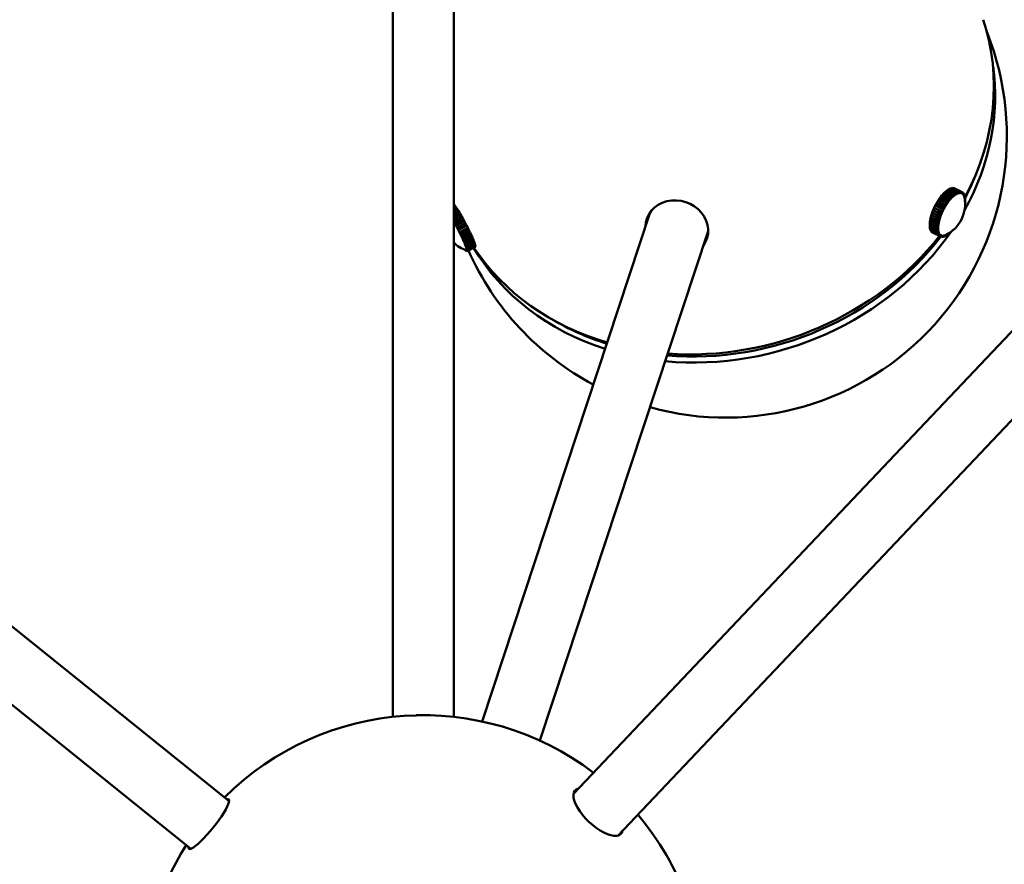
# Model space of a CAD drawing. Header units: millimetres. Extents: x 734 to 2864, y 389 to 1965.
# Tile 13 of 23: x 2368 to 2578, y 725 to 905. Entities that reach past the tile are written whole.
import ezdxf

# ---------------------------------------------------------------- set-up
doc = ezdxf.new("R2010")
doc.units = ezdxf.units.MM
doc.header["$LTSCALE"] = 11
doc.layers.add('Widoczne (ISO)', color=7, linetype='Continuous', lineweight=50)
doc.layers.add('Widoczne wąskie (ISO)', color=7, linetype='Continuous', lineweight=50)

msp = doc.modelspace()

# ---------------------------------------------------------------- linework, layer by layer
at = {"layer": 'Widoczne (ISO)'}
for p, q in [((2447.28, 756.43), (2447.28, 1014.18)), ((2460.28, 756.43), (2460.28, 1014.18)), ((2683.98, 949.03), (2485.83, 740.04)), ((2693.41, 940.09), (2495.27, 731.09)), ((2165.83, 936.71), (2412.36, 738.44)), ((2157.68, 926.58), (2404.21, 728.31)), ((2564.44, 867.63), (2564.16, 867.28)), ((2566.09, 866.81), (2564.44, 867.63)), ((2564.75, 867.99), (2564.47, 867.67)), ((2564.47, 867.67), (2566.12, 866.85)), ((2564.47, 867.62), (2564.47, 867.67)), ((2566.4, 867.17), (2564.75, 867.99)), ((2565.06, 868.3), (2564.78, 868.02)), ((2564.78, 868.02), (2566.43, 867.2)), ((2564.78, 867.97), (2564.78, 868.02)), ((2566.71, 867.48), (2565.06, 868.3)), ((2565.37, 868.57), (2565.09, 868.32)), ((2565.09, 868.32), (2566.74, 867.5)), ((2565.09, 868.29), (2565.09, 868.32)), ((2567.02, 867.75), (2565.37, 868.57)), ((2565.39, 868.56), (2565.4, 868.59)), ((2565.67, 868.79), (2565.4, 868.59)), ((2565.4, 868.59), (2567.05, 867.77)), ((2567.32, 867.97), (2565.67, 868.79)), ((2565.69, 868.78), (2565.7, 868.81)), ((2565.97, 868.97), (2565.7, 868.81)), ((2565.7, 868.81), (2567.35, 867.99)), ((2567.61, 868.15), (2565.97, 868.97)), ((2566.25, 869.09), (2565.99, 868.98)), ((2565.99, 868.98), (2567.64, 868.16)), ((2565.99, 868.96), (2565.99, 868.98)), ((2567.89, 868.27), (2566.25, 869.09)), ((2566.26, 869.08), (2566.27, 869.1)), ((2566.51, 869.17), (2566.27, 869.1)), ((2566.27, 869.1), (2567.92, 868.28)), ((2566.43, 867.2), (2566.71, 867.48)), ((2568.16, 868.35), (2566.51, 869.17)), ((2566.75, 869.19), (2566.53, 869.17)), ((2566.53, 869.17), (2568.18, 868.35)), ((2566.53, 869.16), (2566.53, 869.17)), ((2566.7, 867.3), (2566.71, 867.48)), ((2566.72, 867.31), (2566.74, 867.5)), ((2566.72, 867.31), (2566.86, 867.43)), ((2566.74, 867.5), (2567.02, 867.75)), ((2568.4, 868.37), (2566.75, 869.19)), ((2566.77, 869.19), (2568.42, 868.37)), ((2566.77, 869.18), (2566.77, 869.19)), ((2566.98, 869.16), (2566.77, 869.19)), ((2566.86, 867.43), (2567, 867.55)), ((2568.62, 868.34), (2566.98, 869.16)), ((2566.99, 869.15), (2567, 869.15)), ((2567, 869.15), (2568.64, 868.33)), ((2567.18, 869.07), (2567, 869.15)), ((2567, 867.55), (2567.02, 867.75)), ((2567, 867.57), (2567.01, 867.57)), ((2567.01, 867.57), (2567.05, 867.77)), ((2567.01, 867.57), (2567.15, 867.67)), ((2567.05, 867.77), (2567.32, 867.97)), ((2567.15, 867.67), (2567.29, 867.77)), ((2568.82, 868.25), (2567.18, 869.07)), ((2567.29, 867.77), (2567.32, 867.97)), ((2567.29, 867.78), (2567.3, 867.78)), ((2567.3, 867.78), (2567.35, 867.99)), ((2567.3, 867.78), (2567.43, 867.85)), ((2567.35, 867.99), (2567.61, 868.15)), ((2567.43, 867.85), (2567.56, 867.93)), ((2567.56, 867.93), (2567.61, 868.15)), ((2567.57, 867.94), (2567.58, 867.94)), ((2567.58, 867.94), (2567.64, 868.16)), ((2567.58, 867.94), (2567.7, 867.99)), ((2567.64, 868.16), (2567.89, 868.27)), ((2567.7, 867.99), (2567.83, 868.05)), ((2567.83, 868.05), (2567.89, 868.27)), ((2567.83, 868.06), (2567.84, 868.06)), ((2567.84, 868.06), (2567.92, 868.28)), ((2567.84, 868.06), (2567.96, 868.09)), ((2567.92, 868.28), (2568.16, 868.35)), ((2567.96, 868.09), (2568.08, 868.12)), ((2568.08, 868.12), (2568.16, 868.35)), ((2568.08, 868.13), (2568.09, 868.12)), ((2568.09, 868.12), (2568.18, 868.35)), ((2568.09, 868.12), (2568.2, 868.13)), ((2568.18, 868.35), (2568.4, 868.37)), ((2568.2, 868.13), (2568.31, 868.14)), ((2568.31, 868.14), (2568.4, 868.37)), ((2568.31, 868.14), (2568.32, 868.14)), ((2568.32, 868.14), (2568.42, 868.37)), ((2568.32, 868.14), (2568.42, 868.12)), ((2568.42, 868.37), (2568.62, 868.34)), ((2568.42, 868.12), (2568.53, 868.11)), ((2568.53, 868.11), (2568.62, 868.34)), ((2568.53, 868.11), (2568.64, 868.33)), ((2568.53, 868.11), (2568.62, 868.07)), ((2568.53, 868.11), (2568.53, 868.11)), ((2568.62, 868.07), (2568.71, 868.03)), ((2568.64, 868.33), (2568.82, 868.25)), ((2568.66, 868.05), (2568.64, 868.06)), ((2568.7, 868.03), (2568.72, 868.02)), ((2568.71, 868.03), (2568.82, 868.25)), ((2568.72, 868.02), (2568.84, 868.24)), ((2568.72, 868.02), (2568.8, 867.96)), ((2568.8, 867.96), (2568.88, 867.9)), ((2568.82, 868.25), (2568.84, 868.24)), ((2568.84, 868.24), (2569, 868.12)), ((2568.88, 867.9), (2568.86, 867.91)), ((2568.87, 867.9), (2568.89, 867.89)), ((2568.88, 867.9), (2569, 868.12)), ((2568.89, 867.89), (2569.01, 868.1)), ((2568.89, 867.89), (2568.95, 867.81)), ((2568.95, 867.81), (2569.02, 867.72)), ((2568.99, 868.11), (2569.01, 868.1)), ((2569.01, 868.1), (2569.14, 867.93)), ((2569.02, 867.72), (2569.01, 867.73)), ((2569.01, 867.72), (2569.02, 867.71)), ((2569.02, 867.72), (2569.14, 867.93)), ((2569.02, 867.71), (2569.15, 867.92)), ((2569.02, 867.71), (2569.07, 867.61)), ((2569.07, 867.61), (2569.13, 867.5)), ((2569.13, 867.5), (2569.12, 867.5)), ((2569.12, 867.49), (2569.13, 867.49)), ((2569.13, 867.5), (2569.26, 867.7)), ((2569.13, 867.49), (2569.27, 867.68)), ((2569.13, 867.49), (2569.17, 867.36)), ((2569.14, 867.92), (2569.15, 867.92)), ((2569.15, 867.92), (2569.26, 867.7)), ((2569.2, 867.24), (2569.34, 867.43)), ((2569.25, 867.69), (2569.27, 867.68)), ((2569.27, 867.68), (2569.34, 867.43)), ((2569.33, 867.41), (2569.35, 867.4)), ((2460.34, 865.68), (2460.28, 865.74)), ((2460.28, 865.65), (2460.34, 865.68)), ((2460.35, 865.66), (2460.28, 865.63)), ((2460.28, 865.39), (2460.48, 865.5)), ((2460.5, 865.48), (2460.28, 865.36)), ((2460.34, 865.66), (2460.34, 865.68)), ((2460.48, 865.5), (2460.35, 865.66)), ((2460.49, 865.48), (2460.48, 865.5)), ((2460.65, 865.27), (2460.5, 865.48)), ((2563.01, 865.43), (2562.79, 864.98)), ((2563.1, 865.39), (2563.01, 865.43)), ((2564.66, 864.61), (2563.01, 865.43)), ((2563.27, 865.92), (2563.03, 865.48)), ((2563.03, 865.48), (2564.68, 864.66)), ((2563.11, 865.42), (2563.03, 865.48)), ((2564.75, 864.57), (2563.1, 865.39)), ((2563.11, 865.42), (2564.76, 864.6)), ((2564.91, 865.1), (2563.27, 865.92)), ((2563.54, 866.38), (2563.29, 865.96)), ((2563.29, 865.96), (2564.94, 865.14)), ((2563.36, 865.88), (2563.29, 865.96)), ((2563.36, 865.88), (2565, 865.06)), ((2565.19, 865.56), (2563.54, 866.38)), ((2563.83, 866.83), (2563.57, 866.43)), ((2563.57, 866.43), (2565.22, 865.61)), ((2563.6, 866.35), (2563.57, 866.43)), ((2565.48, 866.01), (2563.83, 866.83)), ((2564.13, 867.25), (2563.86, 866.87)), ((2563.86, 866.87), (2565.51, 866.05)), ((2563.88, 866.81), (2563.86, 866.87)), ((2565.78, 866.43), (2564.13, 867.25)), ((2564.16, 867.28), (2565.81, 866.46)), ((2564.17, 867.23), (2564.16, 867.28)), ((2564.94, 865.14), (2565.19, 865.56)), ((2565.13, 865.27), (2565.26, 865.48)), ((2565.26, 865.48), (2565.19, 865.56)), ((2565.22, 865.61), (2565.48, 866.01)), ((2565.27, 865.5), (2565.22, 865.61)), ((2565.22, 865.52), (2565.27, 865.5)), ((2565.27, 865.5), (2565.4, 865.7)), ((2565.4, 865.7), (2565.53, 865.9)), ((2565.53, 865.9), (2565.48, 866.01)), ((2565.51, 866.05), (2565.78, 866.43)), ((2565.55, 865.92), (2565.51, 866.05)), ((2565.52, 865.94), (2565.55, 865.92)), ((2565.55, 865.92), (2565.68, 866.11)), ((2565.68, 866.11), (2565.82, 866.3)), ((2565.82, 866.3), (2565.78, 866.43)), ((2565.81, 866.46), (2566.09, 866.81)), ((2565.83, 866.32), (2565.81, 866.46)), ((2565.81, 866.33), (2565.83, 866.32)), ((2565.83, 866.32), (2565.97, 866.49)), ((2565.97, 866.49), (2566.11, 866.67)), ((2566.11, 866.67), (2566.09, 866.81)), ((2566.11, 866.69), (2566.12, 866.68)), ((2566.12, 866.85), (2566.4, 867.17)), ((2566.12, 866.68), (2566.12, 866.85)), ((2566.12, 866.68), (2566.27, 866.84)), ((2566.27, 866.84), (2566.41, 867)), ((2566.41, 867), (2566.4, 867.17)), ((2566.41, 867.02), (2566.42, 867.02)), ((2566.42, 867.02), (2566.43, 867.2)), ((2566.42, 867.02), (2566.56, 867.16)), ((2566.56, 867.16), (2566.7, 867.3)), ((2566.7, 867.32), (2566.72, 867.31)), ((2569.17, 867.36), (2569.2, 867.24)), ((2569.2, 867.24), (2569.2, 867.24)), ((2569.2, 867.23), (2569.21, 867.22)), ((2569.21, 867.22), (2569.35, 867.4)), ((2569.21, 867.22), (2569.22, 867.13)), ((2569.26, 866.94), (2569.39, 867.11)), ((2569.26, 866.92), (2569.4, 867.07)), ((2569.3, 866.62), (2569.41, 866.75)), ((2569.31, 866.61), (2569.41, 866.71)), ((2569.34, 866.29), (2569.4, 866.35)), ((2569.34, 866.27), (2569.4, 866.32)), ((2569.35, 867.4), (2569.39, 867.11)), ((2569.4, 866.32), (2569.36, 865.94)), ((2569.38, 867.08), (2569.4, 867.07)), ((2569.38, 866.33), (2569.4, 866.32)), ((2569.39, 866.72), (2569.41, 866.71)), ((2569.4, 867.07), (2569.41, 866.75)), ((2569.41, 866.71), (2569.4, 866.35)), ((2460.28, 865.08), (2460.65, 865.27)), ((2460.67, 865.25), (2460.28, 865.04)), ((2460.28, 864.71), (2460.84, 865)), ((2460.86, 864.97), (2460.28, 864.67)), ((2460.28, 864.29), (2461.05, 864.69)), ((2461.07, 864.66), (2460.28, 864.25)), ((2460.28, 863.82), (2461.27, 864.34)), ((2461.29, 864.31), (2460.28, 863.78)), ((2460.28, 863.32), (2461.51, 863.96)), ((2461.53, 863.92), (2460.28, 863.27)), ((2460.28, 862.78), (2461.75, 863.55)), ((2461.77, 863.51), (2460.28, 862.73)), ((2460.67, 865.25), (2460.65, 865.27)), ((2460.84, 865), (2460.67, 865.25)), ((2460.86, 864.97), (2460.84, 865)), ((2461.05, 864.69), (2460.86, 864.97)), ((2461.06, 864.66), (2461.05, 864.69)), ((2461.27, 864.34), (2461.07, 864.66)), ((2461.29, 864.3), (2461.27, 864.34)), ((2461.51, 863.96), (2461.29, 864.31)), ((2461.52, 863.92), (2461.51, 863.96)), ((2461.75, 863.55), (2461.53, 863.92)), ((2461.77, 863.5), (2461.75, 863.55)), ((2462, 863.11), (2461.77, 863.51)), ((2502.22, 864.04), (2466.33, 755.46)), ((2562.19, 863.44), (2562.06, 863)), ((2562.25, 863.46), (2562.19, 863.44)), ((2563.84, 862.62), (2562.19, 863.44)), ((2562.36, 863.94), (2562.2, 863.48)), ((2562.2, 863.48), (2563.85, 862.67)), ((2562.43, 863.95), (2562.36, 863.94)), ((2564, 863.12), (2562.36, 863.94)), ((2562.55, 864.44), (2562.37, 863.98)), ((2562.37, 863.98), (2564.02, 863.16)), ((2562.65, 864.44), (2562.55, 864.44)), ((2564.2, 863.62), (2562.55, 864.44)), ((2562.77, 864.94), (2562.57, 864.48)), ((2562.57, 864.48), (2564.22, 863.66)), ((2562.87, 864.92), (2562.77, 864.94)), ((2564.42, 864.12), (2562.77, 864.94)), ((2562.79, 864.98), (2564.44, 864.16)), ((2564.52, 864.1), (2562.87, 864.92)), ((2564.02, 863.16), (2564.2, 863.62)), ((2564.13, 863.17), (2564.22, 863.4)), ((2564.31, 863.63), (2564.2, 863.62)), ((2564.22, 863.66), (2564.42, 864.12)), ((2564.32, 863.65), (2564.22, 863.66)), ((2564.22, 863.4), (2564.31, 863.63)), ((2564.31, 863.63), (2564.24, 863.66)), ((2564.32, 863.65), (2564.42, 863.88)), ((2564.52, 864.1), (2564.42, 864.12)), ((2564.42, 863.88), (2564.52, 864.1)), ((2564.44, 864.16), (2564.66, 864.61)), ((2564.53, 864.13), (2564.44, 864.16)), ((2564.53, 864.13), (2564.64, 864.35)), ((2564.64, 864.35), (2564.75, 864.57)), ((2564.75, 864.57), (2564.66, 864.61)), ((2564.68, 864.66), (2564.91, 865.1)), ((2564.76, 864.6), (2564.68, 864.66)), ((2564.76, 864.6), (2564.87, 864.82)), ((2564.87, 864.82), (2564.99, 865.04)), ((2564.99, 865.04), (2564.91, 865.1)), ((2565, 865.06), (2564.94, 865.14)), ((2565, 865.06), (2565.13, 865.27)), ((2460.28, 862.21), (2462, 863.11)), ((2462.03, 863.07), (2460.28, 862.16)), ((2460.28, 862.11), (2460.5, 861.73)), ((2460.28, 862.06), (2460.39, 861.86)), ((2460.39, 861.86), (2460.51, 861.65)), ((2460.5, 861.73), (2462.26, 862.65)), ((2460.51, 861.65), (2460.5, 861.73)), ((2460.51, 861.65), (2460.52, 861.66)), ((2462.28, 862.61), (2460.52, 861.69)), ((2460.52, 861.63), (2460.52, 861.69)), ((2460.52, 861.69), (2460.76, 861.26)), ((2460.52, 861.63), (2460.64, 861.42)), ((2460.64, 861.42), (2460.76, 861.2)), ((2460.76, 861.26), (2462.52, 862.18)), ((2460.76, 861.2), (2462.52, 862.13)), ((2460.76, 861.2), (2460.76, 861.26)), ((2460.77, 861.18), (2460.78, 861.21)), ((2460.77, 861.18), (2460.89, 860.96)), ((2462.54, 862.14), (2460.78, 861.21)), ((2460.78, 861.21), (2461.02, 860.77)), ((2461, 860.74), (2462.77, 861.67)), ((2461.02, 860.77), (2462.78, 861.7)), ((2462.78, 861.65), (2461.02, 860.72)), ((2462.8, 861.65), (2461.04, 860.73)), ((2463.02, 861.18), (2461.26, 860.26)), ((2461.27, 860.29), (2463.03, 861.21)), ((2463.06, 861.17), (2461.29, 860.24)), ((2462.02, 863.06), (2462, 863.11)), ((2462.26, 862.65), (2462.03, 863.07)), ((2462.27, 862.6), (2462.26, 862.65)), ((2462.52, 862.18), (2462.28, 862.61)), ((2462.52, 862.13), (2462.52, 862.18)), ((2462.78, 861.7), (2462.54, 862.14)), ((2462.77, 861.67), (2462.78, 861.7)), ((2462.78, 861.65), (2462.8, 861.65)), ((2463.03, 861.21), (2462.8, 861.65)), ((2463.02, 861.18), (2463.06, 861.17)), ((2463.28, 860.72), (2463.06, 861.17)), ((2561.82, 861.61), (2561.81, 861.25)), ((2561.81, 861.25), (2563.46, 860.43)), ((2561.83, 861.24), (2561.81, 861.22)), ((2561.81, 861.22), (2561.83, 860.89)), ((2563.46, 860.4), (2561.81, 861.22)), ((2561.87, 862.03), (2561.82, 861.65)), ((2561.82, 861.65), (2563.47, 860.83)), ((2561.85, 861.64), (2561.82, 861.61)), ((2563.47, 860.79), (2561.82, 861.61)), ((2561.94, 862.48), (2561.87, 862.07)), ((2561.87, 862.07), (2563.52, 861.25)), ((2561.9, 862.06), (2561.87, 862.03)), ((2563.51, 861.21), (2561.87, 862.03)), ((2561.98, 862.51), (2561.94, 862.48)), ((2563.59, 861.66), (2561.94, 862.48)), ((2562.05, 862.95), (2561.95, 862.53)), ((2561.95, 862.53), (2563.6, 861.71)), ((2562.1, 862.98), (2562.05, 862.95)), ((2563.7, 862.13), (2562.05, 862.95)), ((2562.06, 863), (2563.71, 862.18)), ((2563.47, 860.83), (2563.51, 861.21)), ((2563.65, 861.34), (2563.51, 861.21)), ((2563.52, 861.25), (2563.59, 861.66)), ((2563.66, 861.36), (2563.52, 861.25)), ((2563.73, 861.76), (2563.59, 861.66)), ((2563.6, 861.71), (2563.7, 862.13)), ((2563.73, 861.78), (2563.6, 861.71)), ((2563.61, 860.95), (2563.63, 861.14)), ((2563.63, 861.14), (2563.65, 861.34)), ((2563.65, 861.34), (2563.64, 861.34)), ((2563.66, 861.36), (2563.69, 861.56)), ((2563.69, 861.56), (2563.73, 861.76)), ((2563.83, 862.21), (2563.7, 862.13)), ((2563.71, 862.18), (2563.84, 862.62)), ((2563.84, 862.23), (2563.71, 862.18)), ((2563.73, 861.76), (2563.71, 861.77)), ((2563.73, 861.78), (2563.78, 862)), ((2563.78, 862), (2563.83, 862.21)), ((2563.83, 862.21), (2563.81, 862.22)), ((2563.96, 862.68), (2563.84, 862.62)), ((2563.84, 862.23), (2563.9, 862.45)), ((2563.85, 862.67), (2564, 863.12)), ((2563.97, 862.7), (2563.85, 862.67)), ((2563.9, 862.45), (2563.96, 862.68)), ((2563.96, 862.68), (2563.94, 862.69)), ((2563.97, 862.7), (2564.05, 862.92)), ((2564.12, 863.15), (2564, 863.12)), ((2564.13, 863.17), (2564.02, 863.16)), ((2564.05, 862.92), (2564.12, 863.15)), ((2564.12, 863.15), (2564.09, 863.17)), ((2460.89, 860.96), (2461, 860.74)), ((2461, 860.74), (2461.02, 860.77)), ((2461.02, 860.72), (2461.04, 860.73)), ((2461.02, 860.72), (2461.13, 860.5)), ((2461.04, 860.73), (2461.27, 860.29)), ((2461.13, 860.5), (2461.25, 860.28)), ((2461.25, 860.28), (2461.27, 860.29)), ((2461.26, 860.26), (2461.37, 860.04)), ((2461.26, 860.26), (2461.29, 860.24)), ((2461.29, 860.24), (2461.52, 859.8)), ((2461.37, 860.04), (2461.48, 859.81)), ((2461.48, 859.81), (2461.52, 859.8)), ((2461.51, 859.8), (2461.49, 859.79)), ((2461.49, 859.79), (2461.6, 859.57)), ((2461.49, 859.79), (2461.54, 859.76)), ((2461.52, 859.8), (2463.28, 860.72)), ((2463.3, 860.68), (2461.54, 859.76)), ((2461.54, 859.76), (2461.76, 859.32)), ((2461.6, 859.57), (2461.71, 859.36)), ((2461.71, 859.36), (2461.76, 859.32)), ((2461.72, 859.34), (2461.82, 859.12)), ((2461.73, 859.34), (2461.72, 859.34)), ((2461.72, 859.34), (2461.78, 859.27)), ((2461.76, 859.32), (2463.52, 860.24)), ((2463.54, 860.2), (2461.78, 859.27)), ((2461.78, 859.27), (2461.99, 858.85)), ((2461.82, 859.12), (2461.93, 858.91)), ((2461.99, 858.85), (2463.75, 859.77)), ((2463.77, 859.73), (2462.01, 858.81)), ((2462.2, 858.39), (2463.96, 859.32)), ((2463.98, 859.28), (2462.22, 858.35)), ((2463.26, 860.71), (2463.3, 860.68)), ((2463.52, 860.24), (2463.3, 860.68)), ((2463.51, 860.24), (2463.54, 860.2)), ((2463.75, 859.77), (2463.54, 860.2)), ((2463.74, 859.77), (2463.77, 859.73)), ((2463.96, 859.32), (2463.77, 859.73)), ((2463.95, 859.31), (2463.98, 859.28)), ((2464.16, 858.89), (2463.98, 859.28)), ((2514.56, 859.96), (2478.67, 751.38)), ((2561.83, 860.89), (2563.47, 860.07)), ((2561.85, 860.88), (2561.83, 860.86)), ((2561.83, 860.86), (2561.88, 860.57)), ((2563.48, 860.04), (2561.83, 860.86)), ((2561.88, 860.57), (2563.52, 859.75)), ((2561.9, 860.56), (2561.88, 860.54)), ((2561.88, 860.54), (2561.96, 860.29)), ((2563.53, 859.72), (2561.88, 860.54)), ((2561.96, 860.29), (2563.61, 859.47)), ((2561.98, 860.28), (2561.97, 860.26)), ((2561.97, 860.26), (2562.07, 860.05)), ((2563.61, 859.44), (2561.97, 860.26)), ((2562.07, 860.05), (2563.72, 859.23)), ((2562.09, 860.04), (2562.08, 860.03)), ((2562.08, 860.03), (2562.21, 859.86)), ((2563.73, 859.21), (2562.08, 860.03)), ((2562.21, 859.86), (2563.86, 859.04)), ((2562.23, 859.85), (2562.38, 859.72)), ((2562.23, 859.85), (2562.23, 859.85)), ((2563.87, 859.03), (2562.23, 859.85)), ((2562.38, 859.72), (2564.03, 858.9)), ((2562.4, 859.71), (2562.4, 859.71)), ((2564.05, 858.89), (2562.4, 859.71)), ((2563.46, 860.43), (2563.47, 860.79)), ((2563.6, 860.57), (2563.46, 860.43)), ((2563.6, 860.56), (2563.46, 860.4)), ((2563.47, 860.07), (2563.46, 860.4)), ((2563.61, 860.95), (2563.47, 860.83)), ((2563.61, 860.93), (2563.47, 860.79)), ((2563.62, 860.23), (2563.47, 860.07)), ((2563.62, 860.22), (2563.48, 860.04)), ((2563.52, 859.75), (2563.48, 860.04)), ((2563.66, 859.92), (2563.52, 859.75)), ((2563.67, 859.91), (2563.53, 859.72)), ((2563.61, 859.47), (2563.53, 859.72)), ((2563.6, 860.56), (2563.59, 860.56)), ((2563.61, 860.93), (2563.6, 860.94)), ((2563.6, 860.57), (2563.61, 860.75)), ((2563.61, 860.39), (2563.6, 860.56)), ((2563.61, 860.75), (2563.61, 860.93)), ((2563.62, 860.23), (2563.61, 860.39)), ((2563.62, 860.22), (2563.61, 860.22)), ((2563.74, 859.66), (2563.61, 859.47)), ((2563.75, 859.64), (2563.61, 859.44)), ((2563.72, 859.23), (2563.61, 859.44)), ((2563.64, 860.07), (2563.62, 860.22)), ((2563.66, 859.92), (2563.64, 860.07)), ((2563.67, 859.91), (2563.66, 859.91)), ((2563.7, 859.78), (2563.67, 859.91)), ((2563.74, 859.66), (2563.7, 859.78)), ((2563.85, 859.43), (2563.72, 859.23)), ((2563.86, 859.42), (2563.73, 859.21)), ((2563.86, 859.04), (2563.73, 859.21)), ((2563.75, 859.64), (2563.74, 859.65)), ((2563.8, 859.54), (2563.75, 859.64)), ((2563.85, 859.43), (2563.8, 859.54)), ((2563.86, 859.42), (2563.85, 859.43)), ((2563.92, 859.34), (2563.86, 859.42)), ((2563.99, 859.25), (2563.86, 859.04)), ((2563.99, 859.25), (2563.87, 859.03)), ((2564.03, 858.9), (2563.87, 859.03)), ((2563.99, 859.25), (2563.92, 859.34)), ((2563.99, 859.25), (2563.98, 859.25)), ((2564.07, 859.18), (2563.99, 859.25)), ((2564.15, 859.12), (2564.03, 858.9)), ((2564.16, 859.12), (2564.05, 858.89)), ((2564.15, 859.12), (2564.07, 859.18)), ((2564.21, 859.1), (2564.14, 859.13)), ((2564.16, 859.12), (2564.15, 859.12)), ((2564.25, 859.08), (2564.16, 859.12)), ((2564.34, 859.04), (2564.23, 858.81)), ((2564.34, 859.04), (2564.25, 859.08)), ((2564.35, 859.04), (2564.25, 858.81)), ((2564.3, 859.06), (2564.34, 859.04)), ((2564.35, 859.04), (2564.31, 859.05)), ((2564.45, 859.02), (2564.35, 859.04)), ((2564.55, 859.01), (2564.45, 859.02)), ((2564.55, 859.01), (2564.45, 858.78)), ((2564.56, 859.01), (2564.47, 858.78)), ((2564.54, 859.01), (2564.55, 859.01)), ((2564.56, 859.01), (2564.55, 859.01)), ((2564.67, 859.01), (2564.56, 859.01)), ((2564.78, 859.02), (2564.67, 859.01)), ((2564.78, 859.02), (2564.69, 858.8)), ((2564.79, 859.03), (2564.71, 858.8)), ((2564.77, 859.03), (2564.78, 859.02)), ((2564.79, 859.03), (2564.78, 859.03)), ((2564.91, 859.06), (2564.79, 859.03)), ((2565.03, 859.09), (2564.91, 859.06)), ((2565.03, 859.09), (2564.95, 858.86)), ((2565.04, 859.09), (2564.98, 858.87)), ((2565.02, 859.09), (2565.03, 859.09)), ((2565.17, 859.15), (2565.04, 859.09)), ((2565.04, 859.09), (2565.04, 859.1)), ((2565.29, 859.21), (2565.17, 859.15)), ((2565.29, 859.21), (2565.23, 858.99)), ((2565.26, 859), (2565.24, 859.01)), ((2565.31, 859.21), (2565.26, 859)), ((2565.52, 859.16), (2565.26, 859)), ((2565.29, 859.21), (2565.29, 859.21)), ((2565.31, 859.21), (2565.3, 859.21)), ((2565.34, 859.23), (2565.31, 859.21)), ((2565.57, 859.35), (2565.52, 859.16)), ((2565.55, 859.17), (2565.53, 859.18)), ((2565.82, 859.38), (2565.55, 859.17)), ((2565.58, 859.36), (2565.55, 859.17)), ((2565.85, 859.51), (2565.82, 859.38)), ((2565.85, 859.4), (2565.83, 859.41)), ((2566.13, 859.64), (2565.85, 859.4)), ((2565.87, 859.52), (2565.85, 859.4)), ((2566.14, 859.7), (2566.13, 859.64)), ((2566.16, 859.67), (2566.14, 859.68)), ((2566.3, 859.81), (2566.16, 859.67)), ((2566.16, 859.71), (2566.16, 859.67)), ((2461.93, 858.91), (2461.99, 858.85)), ((2461.94, 858.89), (2462.03, 858.68)), ((2461.94, 858.89), (2461.94, 858.89)), ((2461.94, 858.89), (2462.01, 858.81)), ((2462.01, 858.81), (2462.2, 858.39)), ((2462.03, 858.68), (2462.13, 858.48)), ((2462.13, 858.48), (2462.2, 858.39)), ((2462.14, 858.46), (2462.23, 858.26)), ((2462.14, 858.46), (2462.14, 858.46)), ((2462.14, 858.46), (2462.22, 858.35)), ((2462.22, 858.35), (2462.39, 857.96)), ((2462.23, 858.26), (2462.32, 858.07)), ((2462.32, 858.07), (2462.39, 857.96)), ((2462.33, 858.05), (2462.41, 857.86)), ((2462.33, 858.05), (2462.33, 858.05)), ((2462.33, 858.05), (2462.41, 857.92)), ((2462.39, 857.96), (2464.16, 858.89)), ((2464.18, 858.85), (2462.41, 857.92)), ((2462.41, 857.92), (2462.57, 857.56)), ((2462.41, 857.86), (2462.49, 857.68)), ((2462.49, 857.68), (2462.57, 857.56)), ((2462.49, 857.66), (2462.56, 857.49)), ((2462.5, 857.66), (2462.49, 857.66)), ((2462.49, 857.66), (2462.59, 857.52)), ((2462.56, 857.49), (2462.64, 857.32)), ((2462.57, 857.56), (2464.34, 858.48)), ((2464.35, 858.44), (2462.59, 857.52)), ((2462.59, 857.52), (2462.73, 857.18)), ((2462.64, 857.32), (2462.73, 857.18)), ((2462.64, 857.31), (2462.7, 857.15)), ((2462.64, 857.31), (2462.64, 857.31)), ((2462.64, 857.31), (2462.74, 857.15)), ((2462.7, 857.15), (2462.76, 857)), ((2462.73, 857.18), (2464.49, 858.1)), ((2464.51, 858.07), (2462.74, 857.15)), ((2462.74, 857.15), (2462.86, 856.84)), ((2462.76, 857), (2462.86, 856.84)), ((2462.77, 856.98), (2462.82, 856.85)), ((2462.77, 856.98), (2462.77, 856.98)), ((2462.77, 856.98), (2462.88, 856.81)), ((2462.86, 856.84), (2464.63, 857.76)), ((2464.64, 857.73), (2462.88, 856.81)), ((2462.97, 856.54), (2464.74, 857.46)), ((2464.75, 857.43), (2462.98, 856.51)), ((2463.06, 856.27), (2464.82, 857.2)), ((2464.83, 857.18), (2463.07, 856.25)), ((2463.12, 856.06), (2464.88, 856.98)), ((2464.89, 856.96), (2463.12, 856.04)), ((2464.15, 858.88), (2464.18, 858.85)), ((2464.34, 858.48), (2464.18, 858.85)), ((2464.33, 858.48), (2464.35, 858.44)), ((2464.49, 858.1), (2464.35, 858.44)), ((2464.49, 858.1), (2464.51, 858.07)), ((2464.63, 857.76), (2464.51, 858.07)), ((2464.62, 857.76), (2464.64, 857.73)), ((2464.74, 857.46), (2464.64, 857.73)), ((2464.73, 857.46), (2464.75, 857.43)), ((2464.82, 857.2), (2464.75, 857.43)), ((2464.82, 857.19), (2464.83, 857.18)), ((2464.88, 856.98), (2464.83, 857.18)), ((2464.88, 856.98), (2464.89, 856.96)), ((2464.92, 856.81), (2464.89, 856.96)), ((2564.23, 858.81), (2564.05, 858.89)), ((2564.25, 858.81), (2564.23, 858.82)), ((2564.45, 858.78), (2564.25, 858.81)), ((2564.47, 858.78), (2564.45, 858.79)), ((2564.69, 858.8), (2564.47, 858.78)), ((2564.71, 858.8), (2564.7, 858.81)), ((2564.95, 858.86), (2564.71, 858.8)), ((2564.98, 858.87), (2564.96, 858.88)), ((2565.23, 858.99), (2564.98, 858.87)), ((2462.77, 855.93), (2462.73, 855.98)), ((2462.75, 855.97), (2462.77, 855.93)), ((2462.76, 855.97), (2462.79, 855.92)), ((2462.78, 855.93), (2462.77, 855.93)), ((2462.9, 855.79), (2462.79, 855.92)), ((2462.82, 856.85), (2462.87, 856.71)), ((2462.83, 855.95), (2462.9, 855.79)), ((2462.83, 855.95), (2462.91, 855.79)), ((2462.87, 856.71), (2462.97, 856.54)), ((2462.87, 856.7), (2462.91, 856.58)), ((2462.87, 856.7), (2462.87, 856.7)), ((2462.87, 856.7), (2462.98, 856.51)), ((2462.88, 856.81), (2462.97, 856.54)), ((2462.9, 855.92), (2463, 855.71)), ((2462.9, 855.92), (2463.01, 855.7)), ((2462.91, 855.8), (2462.9, 855.79)), ((2462.91, 856.58), (2462.95, 856.46)), ((2463, 855.71), (2462.91, 855.79)), ((2462.97, 855.9), (2462.94, 855.91)), ((2462.95, 856.46), (2463.06, 856.27)), ((2462.95, 856.45), (2462.98, 856.35)), ((2462.95, 856.45), (2462.95, 856.45)), ((2462.95, 856.45), (2463.07, 856.25)), ((2462.98, 855.9), (2462.97, 855.9)), ((2462.97, 855.9), (2463.08, 855.67)), ((2462.97, 855.89), (2462.98, 855.9)), ((2462.99, 855.9), (2462.97, 855.89)), ((2462.97, 855.89), (2463.09, 855.67)), ((2462.98, 856.51), (2463.06, 856.27)), ((2462.98, 856.35), (2463, 856.26)), ((2463.02, 855.91), (2462.99, 855.9)), ((2463, 856.26), (2463.12, 856.06)), ((2463, 855.91), (2463.02, 855.92)), ((2463.01, 855.71), (2463, 855.71)), ((2463.01, 856.25), (2463.02, 856.17)), ((2463.01, 856.25), (2463.01, 856.25)), ((2463.01, 856.25), (2463.12, 856.04)), ((2463.08, 855.67), (2463.01, 855.7)), ((2463.02, 856.17), (2463.03, 856.09)), ((2463.03, 855.94), (2463.02, 855.91)), ((2463.02, 855.91), (2463.02, 855.91)), ((2463.02, 855.91), (2463.13, 855.69)), ((2463.02, 855.91), (2463.14, 855.69)), ((2463.03, 856.09), (2463.15, 855.89)), ((2463.04, 855.98), (2463.03, 855.94)), ((2463.04, 856.09), (2463.04, 856.03)), ((2463.04, 856.09), (2463.04, 856.09)), ((2463.04, 856.09), (2463.15, 855.87)), ((2463.04, 856.03), (2463.04, 855.98)), ((2463.04, 855.98), (2463.04, 855.98)), ((2463.04, 855.98), (2463.16, 855.76)), ((2463.04, 855.98), (2463.16, 855.77)), ((2463.07, 856.25), (2463.12, 856.06)), ((2463.09, 855.68), (2463.08, 855.67)), ((2463.13, 855.69), (2463.09, 855.67)), ((2463.12, 856.04), (2463.15, 855.89)), ((2464.9, 856.61), (2463.13, 855.69)), ((2463.14, 855.69), (2464.9, 856.62)), ((2463.16, 855.76), (2463.14, 855.69)), ((2463.15, 855.89), (2464.92, 856.81)), ((2464.92, 856.8), (2463.15, 855.87)), ((2463.15, 855.87), (2463.16, 855.77)), ((2463.16, 855.77), (2464.92, 856.69)), ((2464.92, 856.68), (2463.16, 855.76)), ((2464.9, 856.62), (2464.92, 856.68)), ((2464.9, 856.62), (2464.9, 856.61)), ((2464.91, 856.81), (2464.92, 856.8)), ((2464.92, 856.69), (2464.92, 856.8)), ((2464.92, 856.69), (2464.92, 856.68))]:
    msp.add_line(p, q, dxfattribs=at)
for centre, radius, start, end in [((2518.27, 880.23), 60, 254.4204, 21.6403), ((2562.11, 865.72), 7.25, 295.4702, 11.66), ((2465.31, 862.76), 7.25, 226.0861, 250.9701), ((2518.27, 880.23), 60, 203.9716, 241.9583), ((2453.78, 696.78), 60, 52.7455, 134.9725), ((2453.78, 696.78), 60, 0, 40.307), ((2453.78, 696.78), 60, 147.411, 180)]:
    msp.add_arc(centre, radius, start, end, dxfattribs=at)
for centre, major_axis, ratio, start_param, end_param in [((2516.33, 886.03), (56.9, 19.03), 0.856497, 5.544044, 6.283185), ((2566.44, 863.57), (2.23, 4.48), 0.391599, 0.754045, 0.858765), ((2566.44, 863.57), (2.23, 4.48), 0.391599, 0.649325, 0.754045), ((2566.44, 863.57), (2.23, 4.48), 0.391599, 0.544605, 0.649325), ((2566.44, 863.57), (2.23, 4.48), 0.391599, 0.439886, 0.544605), ((2566.44, 863.57), (2.23, 4.48), 0.391599, 0.335166, 0.439886), ((2566.44, 863.57), (2.23, 4.48), 0.391599, 0.230446, 0.335166), ((2566.44, 863.57), (2.23, 4.48), 0.391599, 0.125726, 0.230446), ((2566.44, 863.57), (2.23, 4.48), 0.391599, 0.021007, 0.125726), ((2566.44, 863.57), (2.23, 4.48), 0.391599, 6.199472, 6.304192), ((2566.44, 863.57), (2.23, 4.48), 0.391599, 6.094752, 6.199472), ((2566.44, 863.57), (2.23, 4.48), 0.391599, 5.990033, 6.094752), ((2566.44, 863.57), (2.23, 4.48), 0.391599, 5.885313, 5.990033), ((2507.88, 860.46), (-6.41, 2.12), 0.892132, 2.86858, 6.556198), ((2564.79, 864.39), (2.23, 4.48), 0.391599, 1.536999, 1.541808), ((2564.79, 864.39), (2.23, 4.48), 0.391599, 1.432148, 1.432737), ((2566.44, 863.57), (2.23, 4.48), 0.391599, 1.277644, 1.382363), ((2566.44, 863.57), (2.23, 4.48), 0.391599, 1.172924, 1.277644), ((2566.44, 863.57), (2.23, 4.48), 0.391599, 1.068204, 1.172924), ((2566.44, 863.57), (2.23, 4.48), 0.391599, 0.963484, 1.068204), ((2566.44, 863.57), (2.23, 4.48), 0.391599, 0.858765, 0.963484), ((2566.44, 863.57), (-2.23, -4.48), 0.391599, 2.678332, 2.74372), ((2508.82, 863.3), (-6.41, 2.12), 0.892132, 0.250914, 0.273013), ((2564.79, 864.39), (2.23, 4.48), 0.391599, 1.642903, 1.646659), ((2566.44, 863.57), (2.23, 4.48), 0.391599, 1.801242, 1.905962), ((2566.44, 863.57), (2.23, 4.48), 0.391599, 1.696523, 1.801242), ((2566.44, 863.57), (2.23, 4.48), 0.391599, 1.591803, 1.696523), ((2566.44, 863.57), (2.23, 4.48), 0.391599, 1.487083, 1.591803), ((2566.44, 863.57), (2.23, 4.48), 0.391599, 1.382363, 1.487083), ((2460.68, 860.33), (2.32, -4.43), 0.095401, 1.872283, 1.920965), ((2460.68, 860.33), (2.32, -4.43), 0.095401, 1.767563, 1.872283), ((2460.68, 860.33), (2.32, -4.43), 0.095401, 1.662843, 1.767563), ((2462.44, 861.26), (2.32, -4.43), 0.0954, 1.717625, 1.717789), ((2462.44, 861.26), (2.32, -4.43), 0.095401, 1.608129, 1.612938), ((2462.44, 861.26), (2.32, -4.43), 0.095401, 1.503278, 1.507452), ((2508.17, 861.32), (-6.41, 2.12), 0.892132, 0.07559, 0.273013), ((2508.18, 861.37), (-6.41, 2.12), 0.892132, 0.079574, 0.273013), ((2566.44, 863.57), (2.23, 4.48), 0.391599, 2.324841, 2.429561), ((2566.44, 863.57), (2.23, 4.48), 0.391599, 2.220121, 2.324841), ((2566.44, 863.57), (2.23, 4.48), 0.391599, 2.115402, 2.220121), ((2566.44, 863.57), (2.23, 4.48), 0.391599, 2.010682, 2.115402), ((2566.44, 863.57), (2.23, 4.48), 0.391599, 1.905962, 2.010682), ((2460.68, 860.33), (2.32, -4.43), 0.095401, 1.558124, 1.662843), ((2460.68, 860.33), (2.32, -4.43), 0.095401, 1.453404, 1.558124), ((2460.68, 860.33), (2.32, -4.43), 0.095401, 1.348684, 1.453404), ((2460.68, 860.33), (2.32, -4.43), 0.095401, 1.243964, 1.348684), ((2460.68, 860.33), (2.32, -4.43), 0.095401, 1.139245, 1.243964), ((2508.82, 863.3), (6.41, -2.12), 0.892132, 6.010173, 6.032271), ((2566.44, 863.57), (2.23, 4.48), 0.391599, 2.429561, 2.534281), ((2566.44, 863.57), (2.23, 4.48), 0.391599, 2.534281, 2.639), ((2566.44, 863.57), (2.23, 4.48), 0.391599, 2.639, 2.74372), ((2566.44, 863.57), (-2.23, -4.48), 0.391599, 5.885313, 5.990033), ((2566.44, 863.57), (-2.23, -4.48), 0.391599, 5.990033, 6.094752), ((2566.44, 863.57), (-2.23, -4.48), 0.391599, 6.094752, 6.199472), ((2566.44, 863.57), (-2.23, -4.48), 0.391599, 6.199472, 6.304192), ((2566.44, 863.57), (-2.23, -4.48), 0.391599, 0.021007, 0.125726), ((2566.44, 863.57), (-2.23, -4.48), 0.391599, 0.125726, 0.230446), ((2566.44, 863.57), (-2.23, -4.48), 0.391599, 0.230446, 0.335166), ((2566.44, 863.57), (-2.23, -4.48), 0.391599, 0.335166, 0.439886), ((2566.44, 863.57), (-2.23, -4.48), 0.391599, 0.439886, 0.46326), ((2460.68, 860.33), (2.32, -4.43), 0.095401, 1.034525, 1.139245), ((2460.68, 860.33), (2.32, -4.43), 0.095401, 0.929805, 1.034525), ((2460.68, 860.33), (2.32, -4.43), 0.095401, 0.825085, 0.929805), ((2460.68, 860.33), (2.32, -4.43), 0.095401, 0.720366, 0.825085), ((2460.68, 860.33), (2.32, -4.43), 0.095401, 0.615646, 0.720366), ((2516.33, 886.03), (-56.9, -19.03), 0.856497, 1.115388, 2.225451), ((2508.17, 861.32), (6.41, -2.12), 0.892132, 6.010173, 6.207595), ((2508.18, 861.37), (6.41, -2.12), 0.892132, 6.010173, 6.203612), ((2460.68, 860.33), (2.32, -4.43), 0.095401, 0.510926, 0.615646), ((2460.68, 860.33), (2.32, -4.43), 0.095401, 0.406206, 0.510926), ((2460.68, 860.33), (2.32, -4.43), 0.095401, 6.182385, 6.270513), ((2460.68, 860.33), (2.32, -4.43), 0.095401, 0.301487, 0.406206), ((2460.68, 860.33), (2.32, -4.43), 0.095401, 6.270513, 6.375232), ((2460.68, 860.33), (2.32, -4.43), 0.095401, 0.196767, 0.301487), ((2460.68, 860.33), (2.32, -4.43), 0.095401, 0.092047, 0.196767), ((2516.33, 886.03), (-56.9, -19.03), 0.856497, 0.228435, 0.887072), ((2453.78, 755.67), (-6.5, 0), 0.173648, 4.480109, 4.944669), ((2491.07, 736.12), (4.9, -4.64), 0.416605, 2.86858, 6.556198), ((2408.04, 733.57), (4.23, 5.26), 0.17476, 2.86858, 6.556198)]:
    msp.add_ellipse(centre, major_axis=major_axis, ratio=ratio, start_param=start_param, end_param=end_param, dxfattribs=at)
at = {"layer": 'Widoczne wąskie (ISO)'}
for centre, major_axis, start_param, end_param in [((2517.06, 883.88), (56.46, 18.88), 5.527845, 6.12983), ((2516.78, 884.7), (-55.96, -18.72), 2.420355, 2.504543), ((2516.78, 884.7), (-55.96, -18.72), 2.41984, 2.420224), ((2517.06, 883.88), (56.46, 18.88), 4.233684, 5.429888), ((2516.78, 884.7), (-55.96, -18.72), 1.102245, 2.242768), ((2517.06, 883.88), (-56.46, -18.88), 0.184906, 0.861923), ((2516.78, 884.7), (-55.96, -18.72), 0.637049, 0.870057)]:
    msp.add_ellipse(centre, major_axis=major_axis, ratio=0.856497, start_param=start_param, end_param=end_param, dxfattribs=at)

doc.saveas('drawing.dxf')
